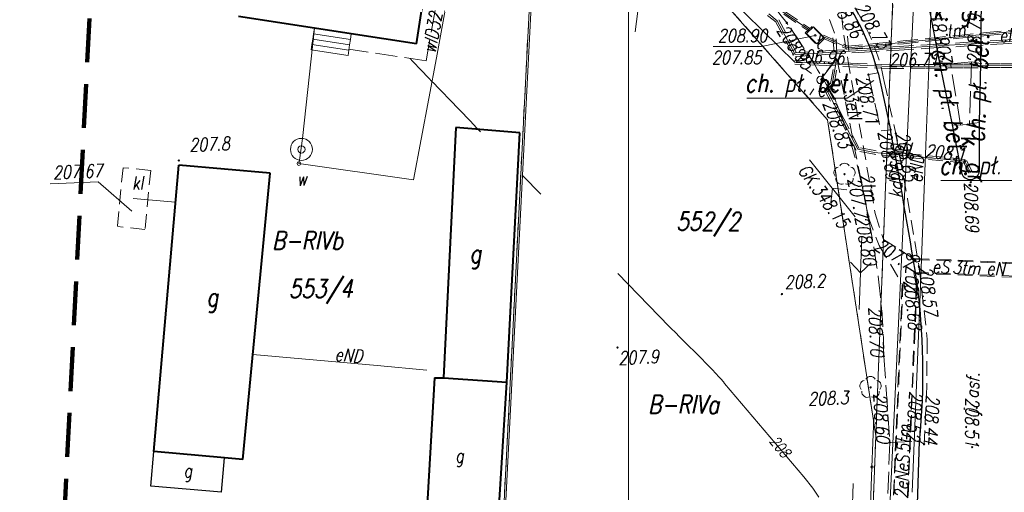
# Model space of a CAD drawing. Extents: x 6591072 to 6591270, y 5674713 to 5675005.
# Tile 23 of 37: x 6591158 to 6591226, y 5674915 to 5674947. Entities that reach past the tile are written whole.
import ezdxf
from ezdxf.enums import TextEntityAlignment as Align

# ---------------------------------------------------------------- set-up
doc = ezdxf.new("R2010")
doc.units = 0
for name, pattern in [('1', [0]), ('2', [1.5, 1, -0.5]), ('BGT', [0]), ('BPB', [1.5, 1, -0.5]), ('BUD', [0]), ('KOC', [2, 1.5, -0.5]), ('KOJ', [0]), ('KOU', [1.5, 1, -0.5]), ('UBE', [1.5, 1, -0.5]), ('UBT', [1.5, 1, -0.5]), ('UBW', [1.5, 1, -0.5]), ('UOK', [1.5, 1, -0.5]), ('UOT', [1.5, 1, -0.5]), ('UPE', [0]), ('UPG', [0]), ('UPK', [0]), ('UPT', [0]), ('UPW', [0]), ('WRC', [0])]:
    doc.linetypes.add(name, pattern=pattern)
doc.layers.get('0').update_dxf_attribs({"color": 250, "linetype": 'CONTINUOUS', "lineweight": 100})
for name, color, linetype, lineweight in [('Dzialki', 7, '1', 18), ('EBTPO_L_12', 250, '1', 18), ('EBUOO_T_0', 250, 'CONTINUOUS', 25), ('EBUOO_T_1', 250, 'CONTINUOUS', 25), ('EBUPP_L_0', 250, 'BUD', 25), ('EBUPP_L_1', 250, 'BUD', 40), ('ENERGETYKA_T_0', 1, 'CONTINUOUS', 18), ('ENERGETYKA_T_2', 1, 'CONTINUOUS', 18), ('Kontury', 90, '1', 18), ('Numery_dzialek', 7, 'CONTINUOUS', 18), ('Numery_konturow', 90, 'CONTINUOUS', 13), ('SDROK_T_0', 7, 'CONTINUOUS', 18), ('SDROK_T_1', 7, 'CONTINUOUS', 18), ('SDRPK_L_0', 7, 'KOJ', 25), ('SDRPK_L_1', 7, 'KOU', 18), ('SDRPK_L_2', 7, 'KOC', 18), ('SDRPK_L_3', 7, 'KOJ', 25), ('SDRPK_L_5', 7, 'KOC', 18), ('SZAPM_T_0', 7, 'CONTINUOUS', 18), ('SZOPO_L_1', 7, '2', 18), ('SZZPZ_T_0', 7, 'CONTINUOUS', 18), ('UEEOA_T_3', 1, 'CONTINUOUS', 18), ('UEEOA_T_9', 1, 'CONTINUOUS', 18), ('UEEOC_T_0', 1, 'CONTINUOUS', 18), ('UEEOC_T_1', 1, 'CONTINUOUS', 18), ('UEEOO_T_0', 1, 'CONTINUOUS', 18), ('UEEOO_T_1', 1, 'CONTINUOUS', 18), ('UEEPB_L_0', 1, 'UBE', 18), ('UEEPB_L_1', 1, 'UBE', 18), ('UEEPON_L_0', 1, 'UPE', 18), ('UEEPON_L_1', 1, 'UPE', 18), ('UKKOA_T_25', 36, 'CONTINUOUS', 18), ('UKKOC_T_7', 36, 'CONTINUOUS', 18), ('UKKOO_T_0', 36, 'CONTINUOUS', 18), ('UKKPA_L_14', 36, 'UOK', 18), ('UKKPOL_L_1', 36, 'UPG', 18), ('UKKPOM_L_1', 36, 'UPG', 18), ('UTTOA_T_14', 30, 'CONTINUOUS', 18), ('UTTOA_T_3', 30, 'CONTINUOUS', 18), ('UTTOC_T_3', 30, 'CONTINUOUS', 18), ('UTTOO_T_2', 30, 'CONTINUOUS', 18), ('UTTPA_L_6', 30, 'UOT', 18), ('UTTPB_L_2', 30, 'UBT', 18), ('UTTPOM_L_0', 30, 'UPT', 18), ('UWWOA_T_12', 5, 'CONTINUOUS', 18), ('UWWOA_T_3', 5, 'CONTINUOUS', 18), ('UWWOC_T_0', 5, 'CONTINUOUS', 18), ('UWWOO_T_1', 5, 'CONTINUOUS', 18), ('UWWPB_L_0', 5, 'UBW', 18), ('UWWPL_L_1', 5, 'UPW', 18), ('UWWPM_L_0', 5, 'UPW', 18), ('WUKOS_T_1', 7, 'CONTINUOUS', 18), ('WWRPH_L_0', 23, '1', 13), ('WWRPH_T_0', 23, 'CONTINUOUS', 13), ('WWRPP_T_0', 13, 'CONTINUOUS', 18), ('ZAKRES', 250, '2', 100)]:
    doc.layers.add(name, color=color, linetype=linetype, lineweight=lineweight)
doc.layers.add('KTOK', color=7, linetype='CONTINUOUS', lineweight=20, true_color=0x0a0909)
doc.layers.add('PARRA', color=7, linetype='CONTINUOUS', lineweight=13, true_color=0x0a0909)
doc.styles.add('K1_ACAD', font='romans.shx', dxfattribs={"width": 0.8, "oblique": 12})
doc.linetypes.add('BGS', pattern='A,3.75,[45,msgB.shx,S=0.625,R=0,X=0,Y=0],3.75', length=7.5)

# ---------------------------------------------------------------- blocks, each defined once
blk = doc.blocks.new('other_WSU')
at = {"linetype": 'Continuous'}
blk.add_circle((0, 0), 0.045, dxfattribs=at)
blk = doc.blocks.new('other_WSP')
at = {"linetype": 'Continuous'}
blk.add_circle((0, 0), 0.045, dxfattribs=at)
blk = doc.blocks.new('other_PNN')
at = {"linetype": 'Continuous'}
for p, q in [((3.25, 0), (2.5429, 0.7071)), ((0.75, 0), (5.75, 0)), ((3.25, 0), (2.5429, -0.7071))]:
    blk.add_line(p, q, dxfattribs=at)
blk = doc.blocks.new('other_SLS')
at = {"linetype": 'Continuous'}
blk.add_circle((0, 0), 0.25, dxfattribs=at)
blk = doc.blocks.new('other_LAT')
at = {"linetype": 'Continuous'}
for p, q in [((0, 0.75), (0, 1.25)), ((-1.25, 0), (-0.75, 0)), ((0.75, 0), (1.25, 0)), ((0, -0.75), (0, -1.25))]:
    blk.add_line(p, q, dxfattribs=at)
blk = doc.blocks.new('ARM')
at = {"linetype": 'Continuous'}
blk.add_circle((0, 0), 0.125, dxfattribs=at)
blk = doc.blocks.new('other_UGE')
at = {"linetype": 'Continuous'}
blk.add_circle((0, 0), 0.0625, dxfattribs=at)
blk = doc.blocks.new('other_WLD')
at = {"linetype": 'Continuous'}
for p, q in [((0.5, 0.333), (-0.5, 0.333)), ((-0.5, 0.333), (-0.5, -0.333)), ((0.5, -0.333), (0.5, 0.333)), ((-0.5, -0.333), (0.5, -0.333))]:
    blk.add_line(p, q, dxfattribs=at)
blk = doc.blocks.new('other_STD')
at = {"linetype": 'Continuous'}
for radius in [0.75, 0.25]:
    blk.add_circle((0, 0), radius, dxfattribs=at)
blk = doc.blocks.new('other_DLI')
at = {"linetype": 'Continuous'}
blk.add_circle((0, 0), 0.045, dxfattribs=at)
for centre, start, end in [((0, 0.375), 30.14012, 149.85988), ((-0.357, 0.116), 102.14447, 221.86002), ((0.357, 0.116), 318.13998, 77.85553), ((-0.22, -0.303), 174.14818, 293.85423), ((0.22, -0.303), 246.14577, 5.85182)]:
    blk.add_arc(centre, 0.375, start, end, dxfattribs=at)

msp = doc.modelspace()

# ---------------------------------------------------------------- linework, layer by layer
at = {"layer": 'Dzialki'}
for p, q in [((6591193.63, 5674956.04), (6591187.34, 5674832.27)), ((6591218.2, 5674951.33), (6591216.91, 5674918.49)), ((6591204.44, 5674950.48), (6591213.61, 5674940.08)), ((6591213.61, 5674940.08), (6591216.91, 5674918.49)), ((6591216.91, 5674918.49), (6591213.55, 5674832.79))]:
    msp.add_line(p, q, dxfattribs=at)
at = {"layer": 'EBTPO_L_12', "linetype": '1'}
for p, q in [((6591178.457, 5674945.961), (6591178.514, 5674946.331)), ((6591178.343, 5674945.219), (6591178.4, 5674945.59)), ((6591178.4, 5674945.59), (6591178.457, 5674945.961)), ((6591180.92, 5674945.203), (6591178.4, 5674945.59)), ((6591180.978, 5674945.573), (6591178.457, 5674945.961)), ((6591180.92, 5674945.203), (6591180.978, 5674945.573)), ((6591180.978, 5674945.573), (6591181.034, 5674945.944)), ((6591178.286, 5674944.85), (6591178.343, 5674945.219)), ((6591180.807, 5674944.462), (6591178.286, 5674944.85)), ((6591180.864, 5674944.832), (6591178.343, 5674945.219)), ((6591180.807, 5674944.462), (6591180.864, 5674944.832)), ((6591180.864, 5674944.832), (6591180.92, 5674945.203))]:
    msp.add_line(p, q, dxfattribs=at)
at = {"layer": 'EBUPP_L_0', "linetype": '1'}
for p, q in [((6591167.328, 5674915.046), (6591167.534, 5674917.407)), ((6591172.161, 5674914.626), (6591172.367, 5674916.987)), ((6591172.161, 5674914.626), (6591167.328, 5674915.046))]:
    msp.add_line(p, q, dxfattribs=at)
at = {"layer": 'EBUPP_L_0', "linetype": 'BUD'}
msp.add_line((6591172.367, 5674916.987), (6591167.534, 5674917.407), dxfattribs=at)
at = {"layer": 'EBUPP_L_1', "linetype": '1'}
for p, q in [((6591185.483, 5674945.262), (6591186.861, 5674954.258)), ((6591178.514, 5674946.331), (6591173.323, 5674947.128)), ((6591181.034, 5674945.944), (6591178.514, 5674946.331)), ((6591185.483, 5674945.262), (6591181.034, 5674945.944)), ((6591167.534, 5674917.407), (6591169.237, 5674936.977)), ((6591175.473, 5674936.433), (6591169.237, 5674936.977)), ((6591173.622, 5674916.877), (6591175.473, 5674936.433)), ((6591172.367, 5674916.987), (6591167.534, 5674917.407)), ((6591173.622, 5674916.877), (6591172.367, 5674916.987))]:
    msp.add_line(p, q, dxfattribs=at)
at = {"layer": 'EBUPP_L_1', "linetype": 'BUD'}
for p, q in [((6591188.19, 5674939.55), (6591187.33, 5674922.44)), ((6591192.56, 5674939.18), (6591188.19, 5674939.55)), ((6591191.67, 5674922.15), (6591192.56, 5674939.18)), ((6591186.73, 5674922.45), (6591186.11, 5674911.86)), ((6591186.73, 5674922.45), (6591187.33, 5674922.44)), ((6591187.33, 5674922.44), (6591191.67, 5674922.15)), ((6591191, 5674911.39), (6591191.67, 5674922.15))]:
    msp.add_line(p, q, dxfattribs=at)
at = {"layer": 'Kontury', "linetype": 'KOU'}
for p, q in [((6591193.63, 5674956.04), (6591190.86, 5674901.7)), ((6591216.91, 5674918.49), (6591218.2, 5674951.33)), ((6591213.61, 5674940.08), (6591204.44, 5674950.48)), ((6591216.91, 5674918.49), (6591213.61, 5674940.08)), ((6591216.23, 5674900.99), (6591216.91, 5674918.49))]:
    msp.add_line(p, q, dxfattribs=at)
at = {"layer": 'KTOK', "color": 7, "linetype": 'BGS', "lineweight": 18, "flags": 128}
msp.add_lwpolyline([(6591190.508, 5674892.725), (6591193.608, 5674953.192), (6591191.559, 5674953.483)], dxfattribs=at)
at = {"layer": 'PARRA'}
msp.add_line((6591200, 5674750), (6591200, 5675000), dxfattribs=at)
at = {"layer": 'SDROK_T_1', "linetype": 'Continuous'}
for p, q in [((6591216.78, 5674942.77), (6591214.953, 5674941.553)), ((6591208.077, 5674941.553), (6591214.953, 5674941.553)), ((6591221.355, 5674935.927), (6591228.232, 5674935.927))]:
    msp.add_line(p, q, dxfattribs=at)
at = {"layer": 'SDRPK_L_0', "linetype": 'KOJ'}
for p, q in [((6591220.46, 5674948.16), (6591221.32, 5674943.75)), ((6591224.09, 5674943.92), (6591224.13, 5674948.56)), ((6591217.07, 5674943.29), (6591217.92, 5674939.4)), ((6591221.32, 5674943.75), (6591222.13, 5674939.74)), ((6591224.01, 5674939.9), (6591224.09, 5674943.92)), ((6591222.13, 5674939.74), (6591222.77, 5674936.45)), ((6591224, 5674936.57), (6591224.01, 5674939.9))]:
    msp.add_line(p, q, dxfattribs=at)
for centre, radius, start, end in [((6591201.362, 5674939.127), 16.25, 14.84331, 37.05907), ((6590749.056, 5674852.549), 476.84, 9.24668, 10.49439), ((6591223.373, 5674936.632), 0.63, 196.81046, 354.33394), ((6591172.384, 5674922.744), 47.75, 354.44315, 7.73435)]:
    msp.add_arc(centre, radius, start, end, dxfattribs=at)
at = {"layer": 'SDRPK_L_1', "linetype": 'KOU'}
for p, q in [((6591217.49, 5674942.69), (6591218.27, 5674939.14)), ((6591218.27, 5674939.14), (6591219.08, 5674934.71)), ((6591219.08, 5674934.71), (6591219.87, 5674930.01)), ((6591219.87, 5674930.01), (6591220.43, 5674925.08)), ((6591220.43, 5674925.08), (6591220.39, 5674921.85)), ((6591220.39, 5674921.85), (6591220.21, 5674917.91)), ((6591220.21, 5674917.91), (6591219.91, 5674918.12))]:
    msp.add_line(p, q, dxfattribs=at)
msp.add_arc((6591203.426, 5674939.993), 14.32, 10.85389, 32.74893, dxfattribs=at)
at = {"layer": 'SDRPK_L_2', "linetype": 'KOC'}
for p, q in [((6591222.02, 5674943.9), (6591223.46, 5674944.03)), ((6591223.46, 5674944.03), (6591223.31, 5674939.81)), ((6591223.46, 5674944.03), (6591224.09, 5674943.92)), ((6591217.07, 5674943.29), (6591216.4, 5674943.17)), ((6591221.32, 5674943.75), (6591222.02, 5674943.9)), ((6591222.71, 5674939.71), (6591222.02, 5674943.9)), ((6591216.4, 5674943.17), (6591217.27, 5674939.32)), ((6591217.27, 5674939.32), (6591217.92, 5674939.4)), ((6591222.13, 5674939.74), (6591222.71, 5674939.71)), ((6591222.71, 5674939.71), (6591223.31, 5674939.81)), ((6591223.31, 5674939.81), (6591224.01, 5674939.9)), ((6591217.46, 5674923.93), (6591217.87, 5674918.03)), ((6591217.87, 5674918.03), (6591219.91, 5674918.12))]:
    msp.add_line(p, q, dxfattribs=at)
for centre, radius, start, end in [((6591189.607, 5674930.817), 26.5, 36.82468, 58.20455), ((6591160.777, 5674911.384), 61.25, 29.47332, 35.21104), ((6591181.854, 5674928.093), 34.93, 9.03716, 22.60568), ((6591167.917, 5674923.12), 49.55, 0.93659, 12.18674)]:
    msp.add_arc(centre, radius, start, end, dxfattribs=at)
at = {"layer": 'SDRPK_L_3', "linetype": 'KOJ'}
msp.add_line((6591218.917, 5674889.619), (6591219.91, 5674918.12), dxfattribs=at)
at = {"layer": 'SDRPK_L_5', "linetype": 'KOC'}
for p, q in [((6591186.144, 5674944.098), (6591188.032, 5674954.391)), ((6591186.144, 5674944.098), (6591180.874, 5674944.906)), ((6591217.87, 5674918.03), (6591217.572, 5674910.356))]:
    msp.add_line(p, q, dxfattribs=at)
at = {"layer": 'SZOPO_L_1', "linetype": 'BGT'}
for p, q in [((6591216.648, 5674916.35), (6591216.782, 5674919.715)), ((6591216.515, 5674912.984), (6591216.648, 5674916.35))]:
    msp.add_line(p, q, dxfattribs=at)
msp.add_circle((6591216.648, 5674916.35), 0.085, dxfattribs=at)
at = {"layer": 'UEEPB_L_0', "linetype": 'UBE'}
for p, q in [((6591209.512, 5674947.212), (6591210.092, 5674946.752)), ((6591210.06, 5674946.791), (6591211.29, 5674944.481)), ((6591210.28, 5674946.909), (6591211.51, 5674944.599)), ((6591220.867, 5674945.235), (6591223.236, 5674945.377)), ((6591223.236, 5674945.377), (6591225.605, 5674945.52)), ((6591225.605, 5674945.52), (6591227.974, 5674945.662)), ((6591225.62, 5674945.27), (6591227.989, 5674945.413)), ((6591211.392, 5674944.665), (6591213.761, 5674944.807)), ((6591213.761, 5674944.807), (6591216.13, 5674944.95)), ((6591213.776, 5674944.558), (6591216.145, 5674944.7)), ((6591216.13, 5674944.95), (6591218.499, 5674945.092)), ((6591216.145, 5674944.7), (6591218.514, 5674944.843)), ((6591218.499, 5674945.092), (6591220.867, 5674945.235)), ((6591218.514, 5674944.843), (6591220.883, 5674944.985)), ((6591220.883, 5674944.985), (6591223.251, 5674945.128)), ((6591223.251, 5674945.128), (6591225.62, 5674945.27)), ((6591211.408, 5674944.415), (6591213.776, 5674944.558)), ((6591213.807, 5674942.532), (6591214.127, 5674944.282)), ((6591214.053, 5674942.488), (6591214.373, 5674944.238)), ((6591214.504, 5674940.027), (6591213.449, 5674942.042)), ((6591213.467, 5674942.184), (6591213.837, 5674942.594)), ((6591213.653, 5674942.016), (6591214.023, 5674942.426)), ((6591214.726, 5674940.143), (6591213.671, 5674942.158)), ((6591215.559, 5674938.012), (6591214.504, 5674940.027)), ((6591215.781, 5674938.128), (6591214.726, 5674940.143)), ((6591216.807, 5674937.727), (6591215.647, 5674937.947)), ((6591216.853, 5674937.973), (6591215.693, 5674938.193)), ((6591219.932, 5674937.674), (6591216.842, 5674937.974)), ((6591219.908, 5674937.426), (6591216.818, 5674937.726)), ((6591222.998, 5674937.126), (6591219.908, 5674937.426)), ((6591223.022, 5674937.374), (6591219.932, 5674937.674)), ((6591223.502, 5674936.535), (6591223.122, 5674937.305)), ((6591223.278, 5674936.425), (6591222.898, 5674937.195))]:
    msp.add_line(p, q, dxfattribs=at)
at = {"layer": 'UEEPB_L_1', "linetype": 'UBE'}
for p, q in [((6591213.75, 5674946.94), (6591214.21, 5674945.62)), ((6591214.56, 5674947.25), (6591214.72, 5674945.86)), ((6591213.972, 5674945.69), (6591214.122, 5674944.19)), ((6591214.21, 5674945.62), (6591214.25, 5674944.26)), ((6591214.72, 5674945.86), (6591214.99, 5674944.23)), ((6591214.968, 5674945.79), (6591215.118, 5674944.29)), ((6591214.25, 5674944.26), (6591216.39, 5674933.47)), ((6591214.99, 5674944.23), (6591216.87, 5674933.68)), ((6591216.39, 5674933.47), (6591217.13, 5674931.49)), ((6591216.87, 5674933.68), (6591217.43, 5674931.91)), ((6591217.43, 5674931.91), (6591219.58, 5674930.54)), ((6591217.13, 5674931.49), (6591218.77, 5674928.79)), ((6591219.57, 5674930.6), (6591228.03, 5674930.26)), ((6591219.58, 5674930.54), (6591227.99, 5674930.18)), ((6591228.02, 5674929.35), (6591219.52, 5674929.65)), ((6591219.52, 5674929.65), (6591219.68, 5674928.79)), ((6591219.53, 5674929.6), (6591227.99, 5674929.26)), ((6591217.24, 5674893.52), (6591218.77, 5674928.79)), ((6591219.68, 5674928.79), (6591218.21, 5674893.01)), ((6591218.72, 5674928.811), (6591218.348, 5674919.931)), ((6591219.72, 5674928.769), (6591219.347, 5674919.889)), ((6591218.348, 5674919.931), (6591217.975, 5674911.051)), ((6591219.347, 5674919.889), (6591218.975, 5674911.009))]:
    msp.add_line(p, q, dxfattribs=at)
at = {"layer": 'UEEPON_L_0', "linetype": 'UPE'}
for p, q in [((6591209.59, 5674947.31), (6591210.17, 5674946.85)), ((6591210.17, 5674946.85), (6591211.4, 5674944.54)), ((6591211.4, 5674944.54), (6591230.35, 5674945.68)), ((6591213.12, 5674942.8), (6591214.25, 5674944.26)), ((6591214.25, 5674944.26), (6591213.93, 5674942.51)), ((6591213.93, 5674942.51), (6591213.56, 5674942.1)), ((6591215.67, 5674938.07), (6591213.56, 5674942.1)), ((6591216.83, 5674937.85), (6591215.67, 5674938.07)), ((6591223.01, 5674937.25), (6591216.83, 5674937.85)), ((6591223.39, 5674936.48), (6591223.01, 5674937.25))]:
    msp.add_line(p, q, dxfattribs=at)
at = {"layer": 'UEEPON_L_1', "linetype": 'UPE'}
for p, q in [((6591220.897, 5674953.138), (6591220.327, 5674938.331)), ((6591220.327, 5674938.331), (6591219.935, 5674928.158)), ((6591219.935, 5674928.158), (6591219.403, 5674914.626)), ((6591174.3, 5674924.047), (6591182.812, 5674923.285)), ((6591182.812, 5674923.285), (6591186.209, 5674922.98))]:
    msp.add_line(p, q, dxfattribs=at)
at = {"layer": 'UKKOC_T_7', "linetype": 'Continuous'}
for p in [(6591160.43, 5674935.711), (6591166.025, 5674933.836)]:
    msp.add_line(p, (6591163.717, 5674935.848), dxfattribs=at)
at = {"layer": 'UKKPA_L_14', "linetype": 'UOK'}
for p, q in [((6591165.421, 5674936.807), (6591165.029, 5674932.777)), ((6591167.312, 5674936.623), (6591165.421, 5674936.807)), ((6591167.312, 5674936.623), (6591166.92, 5674932.593)), ((6591166.92, 5674932.593), (6591165.029, 5674932.777))]:
    msp.add_line(p, q, dxfattribs=at)
at = {"layer": 'UKKPOL_L_1', "linetype": 'UPK'}
msp.add_line((6591169.017, 5674934.442), (6591166.116, 5674934.699), dxfattribs=at)
at = {"layer": 'UKKPOM_L_1', "linetype": 'UPK'}
msp.add_line((6591217.688, 5674909.657), (6591219.804, 5674954.603), dxfattribs=at)
at = {"layer": 'UTTOC_T_3', "linetype": 'Continuous'}
for p in [(6591212.76, 5674945.85), (6591205.776, 5674945.08)]:
    msp.add_line(p, (6591209.098, 5674945.08), dxfattribs=at)
at = {"layer": 'UTTPA_L_6', "linetype": 'UOT'}
for p, q in [((6591212.55, 5674946.46), (6591212.08, 5674946.01)), ((6591212.08, 5674946.01), (6591212.93, 5674945.16)), ((6591213.41, 5674945.64), (6591212.55, 5674946.46)), ((6591212.93, 5674945.16), (6591213.41, 5674945.64))]:
    msp.add_line(p, q, dxfattribs=at)
at = {"layer": 'UTTPB_L_2', "linetype": 'UBT'}
for p, q in [((6591210.726, 5674947.464), (6591212.376, 5674946.343)), ((6591210.614, 5674947.299), (6591212.264, 5674946.177)), ((6591222.585, 5674945.85), (6591224.481, 5674946.037)), ((6591224.481, 5674946.037), (6591226.378, 5674946.225)), ((6591224.501, 5674945.838), (6591226.397, 5674946.025)), ((6591213.249, 5674945.679), (6591214.969, 5674944.909)), ((6591213.331, 5674945.861), (6591215.051, 5674945.091)), ((6591216.896, 5674945.287), (6591218.793, 5674945.475)), ((6591218.793, 5674945.475), (6591220.689, 5674945.662)), ((6591218.812, 5674945.275), (6591220.709, 5674945.463)), ((6591220.689, 5674945.662), (6591222.585, 5674945.85)), ((6591220.709, 5674945.463), (6591222.605, 5674945.65)), ((6591222.605, 5674945.65), (6591224.501, 5674945.838)), ((6591215, 5674945.1), (6591216.896, 5674945.287)), ((6591215.02, 5674944.9), (6591216.916, 5674945.088)), ((6591216.916, 5674945.088), (6591218.812, 5674945.275))]:
    msp.add_line(p, q, dxfattribs=at)
at = {"layer": 'UTTPOM_L_0', "linetype": 'UPT'}
for p, q in [((6591202.42, 5674952.99), (6591212.32, 5674946.26)), ((6591230.18, 5674946.5), (6591215.01, 5674945)), ((6591213.29, 5674945.77), (6591215.01, 5674945))]:
    msp.add_line(p, q, dxfattribs=at)
at = {"layer": 'UWWPB_L_0', "linetype": 'UBW'}
for p, q in [((6591213.526, 5674944.035), (6591211.376, 5674944.135)), ((6591215.676, 5674943.935), (6591213.526, 5674944.035)), ((6591213.514, 5674943.785), (6591211.364, 5674943.885)), ((6591215.664, 5674943.685), (6591213.514, 5674943.785)), ((6591217.814, 5674943.585), (6591215.664, 5674943.685)), ((6591217.826, 5674943.835), (6591215.676, 5674943.935)), ((6591217.819, 5674943.835), (6591220.359, 5674943.857)), ((6591217.821, 5674943.585), (6591220.361, 5674943.607)), ((6591220.359, 5674943.857), (6591222.899, 5674943.879)), ((6591220.361, 5674943.607), (6591222.901, 5674943.629)), ((6591222.899, 5674943.879), (6591225.439, 5674943.901)), ((6591222.901, 5674943.629), (6591225.441, 5674943.651)), ((6591225.439, 5674943.901), (6591227.979, 5674943.923)), ((6591225.441, 5674943.651), (6591227.981, 5674943.673))]:
    msp.add_line(p, q, dxfattribs=at)
at = {"layer": 'UWWPL_L_1', "linetype": 'UPW'}
for p, q in [((6591200.451, 5674946.094), (6591200.925, 5674949.836)), ((6591187.463, 5674947.559), (6591186.852, 5674944.319)), ((6591177.701, 5674938.803), (6591178.514, 5674946.331)), ((6591186.852, 5674944.319), (6591185.279, 5674935.986)), ((6591177.491, 5674937.318), (6591177.701, 5674938.803)), ((6591177.45, 5674937.085), (6591177.491, 5674937.318)), ((6591185.279, 5674935.986), (6591177.45, 5674937.085))]:
    msp.add_line(p, q, dxfattribs=at)
at = {"layer": 'UWWPM_L_0', "linetype": 'UPW'}
for p, q in [((6591206.39, 5674948.9), (6591211.37, 5674944.01)), ((6591211.37, 5674944.01), (6591217.82, 5674943.71)), ((6591217.82, 5674943.71), (6591230.52, 5674943.82))]:
    msp.add_line(p, q, dxfattribs=at)
at = {"layer": 'WWRPH_L_0', "linetype": 'WRC'}
for p, q in [((6591185.05, 5674944.266), (6591185.228, 5674944.08)), ((6591185.228, 5674944.08), (6591185.465, 5674943.833)), ((6591185.465, 5674943.833), (6591185.584, 5674943.709)), ((6591185.584, 5674943.709), (6591185.94, 5674943.338)), ((6591185.94, 5674943.338), (6591186.178, 5674943.09)), ((6591186.178, 5674943.09), (6591186.336, 5674942.926)), ((6591186.336, 5674942.926), (6591186.548, 5674942.706)), ((6591186.548, 5674942.706), (6591186.654, 5674942.596)), ((6591186.654, 5674942.596), (6591187.01, 5674942.225)), ((6591187.01, 5674942.225), (6591187.248, 5674941.979)), ((6591187.248, 5674941.979), (6591187.724, 5674941.485)), ((6591187.724, 5674941.485), (6591189.153, 5674940.004)), ((6591189.153, 5674940.004), (6591189.629, 5674939.51)), ((6591189.629, 5674939.51), (6591189.867, 5674939.263)), ((6591192.774, 5674936.26), (6591194.002, 5674934.993)), ((6591199.27, 5674929.569), (6591202.774, 5674925.964)), ((6591202.774, 5674925.964), (6591202.915, 5674925.82)), ((6591202.915, 5674925.82), (6591203.198, 5674925.533)), ((6591203.198, 5674925.533), (6591203.484, 5674925.249)), ((6591203.484, 5674925.249), (6591204.059, 5674924.683)), ((6591204.059, 5674924.683), (6591204.57, 5674924.18)), ((6591204.57, 5674924.18), (6591204.824, 5674923.927)), ((6591204.824, 5674923.927), (6591205.077, 5674923.674)), ((6591205.077, 5674923.674), (6591205.203, 5674923.546)), ((6591205.203, 5674923.546), (6591205.453, 5674923.29)), ((6591205.453, 5674923.29), (6591205.577, 5674923.161)), ((6591205.577, 5674923.161), (6591205.762, 5674922.966)), ((6591205.762, 5674922.966), (6591205.925, 5674922.792)), ((6591205.925, 5674922.792), (6591206.006, 5674922.704)), ((6591206.006, 5674922.704), (6591206.126, 5674922.571)), ((6591206.126, 5674922.571), (6591206.305, 5674922.371)), ((6591206.305, 5674922.371), (6591206.482, 5674922.169)), ((6591206.482, 5674922.169), (6591206.569, 5674922.067)), ((6591206.569, 5674922.067), (6591211.989, 5674915.683)), ((6591211.989, 5674915.683), (6591212.593, 5674914.897)), ((6591212.593, 5674914.897), (6591213.019, 5674914.297))]:
    msp.add_line(p, q, dxfattribs=at)
at = {"layer": 'ZAKRES', "linetype": 'BPB', "ltscale": 3}
msp.add_lwpolyline([(6591165.185, 5674987.457), (6591158.691, 5674859.807), (6591109.553, 5674863.045), (6591110.755, 5674725.53), (6591237.72, 5674719.424), (6591252.958, 5674983.187)], close=True, dxfattribs=at)

# ---------------------------------------------------------------- block references
at = {"layer": 'ENERGETYKA_T_2'}
for rotation in [128.8889654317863, 268.0226782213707]:
    msp.add_blockref('other_PNN', (6591215.979, 5674932.866), dxfattribs=dict(at, rotation=rotation))
at = {"layer": 'ENERGETYKA_T_2', "color": 253}
for rotation in [128.8889654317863, 268.0226782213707]:
    msp.add_blockref('other_PNN', (6591215.979, 5674932.866), dxfattribs=dict(at, rotation=rotation))
at = {"layer": 'SZAPM_T_0', "rotation": 2.39203151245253}
msp.add_blockref('other_STD', (6591177.62, 5674938.057), dxfattribs=at)
at = {"layer": 'SZAPM_T_0', "color": 253, "rotation": 2.392031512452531}
msp.add_blockref('other_STD', (6591177.62, 5674938.057), dxfattribs=at)
at = {"layer": 'SZZPZ_T_0'}
for p in [(6591214.77, 5674936.36), (6591216.55, 5674921.79)]:
    msp.add_blockref('other_DLI', p, dxfattribs=at)
at = {"layer": 'SZZPZ_T_0', "color": 253}
for p in [(6591214.77, 5674936.36), (6591216.55, 5674921.79)]:
    msp.add_blockref('other_DLI', p, dxfattribs=at)
at = {"layer": 'UEEOA_T_9'}
for name, p, rotation in [('other_LAT', (6591213.12, 5674942.8), 324.3299995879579), ('ARM', (6591213.56, 5674942.1), 310.9500005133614), ('other_PNN', (6591215.172, 5674909.48), 88.02312400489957)]:
    msp.add_blockref(name, p, dxfattribs=dict(at, rotation=rotation))
at = {"layer": 'UEEOA_T_9', "color": 253}
for name, p, rotation in [('other_LAT', (6591213.12, 5674942.8), 324.3299995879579), ('ARM', (6591213.56, 5674942.1), 310.9500005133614), ('other_PNN', (6591215.172, 5674909.48), 88.02312400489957)]:
    msp.add_blockref(name, p, dxfattribs=dict(at, rotation=rotation))
at = {"layer": 'UEEOA_T_9'}
msp.add_blockref('other_SLS', (6591213.12, 5674942.8), dxfattribs=at)
at = {"layer": 'UEEOA_T_9', "color": 253}
msp.add_blockref('other_SLS', (6591213.12, 5674942.8), dxfattribs=at)
at = {"layer": 'UEEOC_T_0'}
msp.add_blockref('other_UGE', (6591223.01, 5674937.25), dxfattribs=at)
at = {"layer": 'UEEOC_T_0', "color": 253}
msp.add_blockref('other_UGE', (6591223.01, 5674937.25), dxfattribs=at)
at = {"layer": 'UEEOC_T_1'}
for p in [(6591216.39, 5674933.47), (6591219.58, 5674930.54)]:
    msp.add_blockref('other_UGE', p, dxfattribs=at)
at = {"layer": 'UEEOC_T_1', "color": 253}
for p in [(6591216.39, 5674933.47), (6591219.58, 5674930.54)]:
    msp.add_blockref('other_UGE', p, dxfattribs=at)
at = {"layer": 'UTTOA_T_14', "rotation": 314.410000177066}
msp.add_blockref('other_WLD', (6591212.76, 5674945.85), dxfattribs=at)
at = {"layer": 'UTTOA_T_14', "color": 253, "rotation": 314.410000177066}
msp.add_blockref('other_WLD', (6591212.76, 5674945.85), dxfattribs=at)
at = {"layer": 'UTTOC_T_3'}
msp.add_blockref('other_UGE', (6591212.76, 5674945.85), dxfattribs=at)
at = {"layer": 'UTTOC_T_3', "color": 253}
msp.add_blockref('other_UGE', (6591212.76, 5674945.85), dxfattribs=at)
at = {"layer": 'UWWOA_T_12', "rotation": 2.392113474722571}
msp.add_blockref('ARM', (6591177.45, 5674937.085), dxfattribs=at)
at = {"layer": 'UWWOA_T_12', "color": 253, "rotation": 2.392113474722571}
msp.add_blockref('ARM', (6591177.45, 5674937.085), dxfattribs=at)
at = {"layer": 'WUKOS_T_1'}
for p in [(6591210.82, 5674946.7), (6591212.36, 5674944.41), (6591224.09, 5674943.92), (6591221.32, 5674943.75), (6591216.4, 5674943.17), (6591214.1, 5674941.52), (6591217.92, 5674939.4), (6591218.27, 5674939.14), (6591223.4, 5674935.81), (6591216.35, 5674933.58), (6591219.87, 5674930.01), (6591219.7, 5674929.17), (6591217.46, 5674923.93), (6591217.87, 5674918.03), (6591219.91, 5674918.12), (6591220.21, 5674917.91), (6591223.5, 5674917.71)]:
    msp.add_blockref('other_WSU', p, dxfattribs=at)
at = {"layer": 'WUKOS_T_1', "color": 253}
for p in [(6591210.82, 5674946.7), (6591212.36, 5674944.41), (6591224.09, 5674943.92), (6591221.32, 5674943.75), (6591216.4, 5674943.17), (6591214.1, 5674941.52), (6591217.92, 5674939.4), (6591218.27, 5674939.14), (6591223.4, 5674935.81), (6591216.35, 5674933.58), (6591219.87, 5674930.01), (6591219.7, 5674929.17), (6591217.46, 5674923.93), (6591217.87, 5674918.03), (6591219.91, 5674918.12), (6591220.21, 5674917.91), (6591223.5, 5674917.71)]:
    msp.add_blockref('other_WSU', p, dxfattribs=at)
at = {"layer": 'WUKOS_T_1', "rotation": 2.396293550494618}
msp.add_blockref('other_WSU', (6591223.63, 5674918.792), dxfattribs=at)
at = {"layer": 'WUKOS_T_1', "color": 253, "rotation": 2.396293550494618}
msp.add_blockref('other_WSU', (6591223.63, 5674918.792), dxfattribs=at)
at = {"layer": 'WWRPP_T_0'}
for p, rotation in [((6591169.229, 5674937.295), 2.392359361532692), ((6591210.485, 5674928.171), 2.394135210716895), ((6591199.243, 5674924.512), 2.393479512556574)]:
    msp.add_blockref('other_WSP', p, dxfattribs=dict(at, rotation=rotation))
at = {"layer": 'WWRPP_T_0', "color": 253}
for p, rotation in [((6591169.229, 5674937.295), 2.392359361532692), ((6591210.485, 5674928.171), 2.394135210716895), ((6591199.243, 5674924.512), 2.393479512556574)]:
    msp.add_blockref('other_WSP', p, dxfattribs=dict(at, rotation=rotation))

# ---------------------------------------------------------------- texts
at = {"layer": 'EBUOO_T_0', "style": 'K1_ACAD', "oblique": 12, "width": 0.8}
for rotation, p in [(2.39375, (6591188.142, 5674916.654)), (2.39383, (6591169.564, 5674915.637))]:
    msp.add_text('g', height=0.9, rotation=rotation, dxfattribs=at).set_placement(p)
at = {"layer": 'EBUOO_T_1', "style": 'K1_ACAD', "oblique": 12, "width": 0.8}
for rotation, p in [(2.39261, (6591189.115, 5674930.294)), (2.39299, (6591171.123, 5674927.318))]:
    msp.add_text('g', height=1.25, rotation=rotation, dxfattribs=at).set_placement(p)
at = {"layer": 'ENERGETYKA_T_0', "style": 'K1_ACAD', "oblique": 12, "width": 0.8}
msp.add_text('GK.348.15', height=0.9, rotation=305.80334, dxfattribs=at).set_placement((6591211.536, 5674936.617))
at = {"layer": 'Numery_dzialek', "style": 'K1_ACAD', "oblique": 12, "width": 0.8}
for s, p in [('552/2', (6591203.266, 5674933.768)), ('553/4', (6591176.758, 5674929.166))]:
    msp.add_text(s, height=1.25, dxfattribs=at).set_placement(p, align=Align.TOP_LEFT)
at = {"layer": 'Numery_konturow', "style": 'K1_ACAD', "oblique": 12, "width": 0.8}
for s, p in [('B-RIVb', (6591175.614, 5674932.457)), ('B-RIVa', (6591201.336, 5674921.252))]:
    msp.add_text(s, height=1.25, dxfattribs=at).set_placement(p, align=Align.TOP_LEFT)
at = {"layer": 'SDROK_T_0', "style": 'K1_ACAD', "oblique": 12, "width": 0.8}
msp.add_text('j. asf.', height=0.9, rotation=86.52999, dxfattribs=at).set_placement((6591223.61, 5674921.37), align=Align.MIDDLE)
at = {"layer": 'SDROK_T_1', "style": 'K1_ACAD', "oblique": 12, "width": 0.8}
msp.add_text('k. gr.', height=1.25, dxfattribs=at).set_placement((6591220.79, 5674946.87))
for rotation, p in [(87.40999, (6591223.24, 5674942.29)), (280.15, (6591222.56, 5674941.43))]:
    msp.add_text('ch. pł. bet.', height=1.25, rotation=rotation, dxfattribs=at).set_placement(p, align=Align.TOP_CENTER)
msp.add_text('ch. pł. bet.', height=1.25, dxfattribs=at).set_placement((6591215.4, 5674943.22), align=Align.TOP_RIGHT)
msp.add_text('k. gr.', height=1.25, rotation=279.95, dxfattribs=at).set_placement((6591222.71, 5674938.98))
msp.add_text('ch. pł. bet.', height=1.25, dxfattribs=at).set_placement((6591228.678, 5674936.343), align=Align.RIGHT)
at = {"layer": 'UEEOA_T_3', "style": 'K1_ACAD', "oblique": 12, "width": 0.8}
msp.add_text('e', height=0.9, dxfattribs=at).set_placement((6591212.9, 5674942.56), align=Align.TOP_LEFT)
at = {"layer": 'UEEOC_T_0', "style": 'K1_ACAD', "oblique": 12, "width": 0.8}
msp.add_text('208.1', height=0.9, rotation=354.43, dxfattribs=at).set_placement((6591223.01, 5674937.25), align=Align.RIGHT)
msp.add_text('207.8', height=0.9, rotation=87.79276, dxfattribs=at).set_placement((6591219.805, 5674928.064))
at = {"layer": 'UEEOC_T_1', "style": 'K1_ACAD', "oblique": 12, "width": 0.8}
for rotation, p in [(281.26, (6591216.39, 5674933.47)), (327.77, (6591219.58, 5674930.54))]:
    msp.add_text('207.7', height=0.9, rotation=rotation, dxfattribs=at).set_placement(p, align=Align.TOP_RIGHT)
at = {"layer": 'UEEOO_T_0', "style": 'K1_ACAD', "oblique": 12, "width": 0.8}
for s, rotation, p in [('eN', 3.44, (6591225.37, 5674945.38)), ('3eN', 281.218, (6591214.729, 5674941.845)), ('eN', 354.45468, (6591218.035, 5674937.733)), ('eND', 87.79336, (6591220.105, 5674935.773)), ('eN', 358.01, (6591224.47, 5674929.48)), ('eN', 358.01, (6591224.47, 5674929.48)), ('eND', 354.88154, (6591179.87, 5674923.618)), ('2eN', 87.64001, (6591219.089, 5674914.158))]:
    msp.add_text(s, height=0.9, rotation=rotation, dxfattribs=at).set_placement(p)
at = {"layer": 'UEEOO_T_1', "style": 'K1_ACAD', "oblique": 12, "width": 0.8}
for rotation, p in [(358.01, (6591220.74, 5674929.61)), (87.64001, (6591219.163, 5674915.979))]:
    msp.add_text('eS', height=0.9, rotation=rotation, dxfattribs=at).set_placement(p)
at = {"layer": 'UKKOA_T_25', "style": 'K1_ACAD', "oblique": 12, "width": 0.8}
msp.add_text('kl', height=0.9, rotation=2.39258, dxfattribs=at).set_placement((6591166.814, 5674935.332), align=Align.RIGHT)
at = {"layer": 'UKKOC_T_7', "style": 'K1_ACAD', "oblique": 12, "width": 0.8}
msp.add_text('207.67', height=0.9, rotation=2.39266, dxfattribs=at).set_placement((6591164.025, 5674936.161), align=Align.RIGHT)
at = {"layer": 'UKKOO_T_0', "style": 'K1_ACAD', "oblique": 12, "width": 0.8}
msp.add_text('kdD600', height=0.9, rotation=87.30445, dxfattribs=at).set_placement((6591218.681, 5674934.735))
at = {"layer": 'UTTOA_T_3', "style": 'K1_ACAD', "oblique": 12, "width": 0.8}
msp.add_text('t', height=0.9, dxfattribs=at).set_placement((6591212.76, 5674945.85), align=Align.TOP_LEFT)
at = {"layer": 'UTTOC_T_3', "style": 'K1_ACAD', "oblique": 12, "width": 0.8}
for s, p in [('208.90', (6591206.098, 5674946.28)), ('207.85', (6591205.696, 5674944.78))]:
    msp.add_text(s, height=0.9, dxfattribs=at).set_placement(p, align=Align.TOP_LEFT)
at = {"layer": 'UTTOO_T_2', "style": 'K1_ACAD', "oblique": 12, "width": 0.8}
for s, rotation, p in [('tm', 5.64001, (6591221.78, 5674945.67)), ('2tm', 281.218, (6591215.828, 5674936.302)), ('3tm', 356.85, (6591222.12, 5674929.58)), ('5tm', 87.64001, (6591219.237, 5674917.312))]:
    msp.add_text(s, height=0.9, rotation=rotation, dxfattribs=at).set_placement(p)
at = {"layer": 'UWWOA_T_3', "style": 'K1_ACAD', "oblique": 12, "width": 0.8}
msp.add_text('w', height=0.9, rotation=2.39222, dxfattribs=at).set_placement((6591177.323, 5674935.568))
at = {"layer": 'UWWOC_T_0', "style": 'K1_ACAD', "oblique": 12, "width": 0.8}
for s, rotation, p in [('206.96', 357.4, (6591211.37, 5674944.01)), ('206.71', 0.47999, (6591217.82, 5674943.71))]:
    msp.add_text(s, height=0.9, rotation=rotation, dxfattribs=at).set_placement(p)
at = {"layer": 'UWWOO_T_1', "style": 'K1_ACAD', "oblique": 12, "width": 0.8}
msp.add_text('wlD32', height=0.9, rotation=79.31223, dxfattribs=at).set_placement((6591185.882, 5674944.741), align=Align.TOP_LEFT)
at = {"layer": 'WUKOS_T_1', "style": 'K1_ACAD', "oblique": 12, "width": 0.8}
for s, rotation, p in [('208.86', 301.18, (6591214.33, 5674948.92)), ('208.81', 101.02999, (6591221.32, 5674943.75)), ('208.95', 304.47, (6591210.82, 5674946.7)), ('208.71', 282.73, (6591216.4, 5674943.17)), ('208.83', 290.73, (6591214.1, 5674941.52)), ('208.69', 280.73, (6591217.92, 5674939.4)), ('208.80', 280.8, (6591216.35, 5674933.58)), ('208.68', 276.34, (6591219.7, 5674929.17))]:
    msp.add_text(s, height=0.9, rotation=rotation, dxfattribs=at).set_placement(p, align=Align.TOP_LEFT)
for s, rotation, p in [('208.73', 300.03, (6591215.47, 5674947.74)), ('208.79', 89.51, (6591224.09, 5674943.92)), ('208.65', 280.36, (6591218.27, 5674939.14)), ('208.57', 276.48, (6591219.87, 5674930.01))]:
    msp.add_text(s, height=0.9, rotation=rotation, dxfattribs=at).set_placement(p)
msp.add_text('208.69', height=0.9, rotation=272.04, dxfattribs=at).set_placement((6591223.4, 5674935.81), align=Align.MIDDLE_LEFT)
for s, rotation, p in [('208.70', 272.71, (6591217.46, 5674923.93)), ('208.52', 266.56, (6591219.91, 5674918.12)), ('208.60', 273.98, (6591217.87, 5674918.03))]:
    msp.add_text(s, height=0.9, rotation=rotation, dxfattribs=at).set_placement(p, align=Align.TOP_RIGHT)
msp.add_text('208.44', height=0.9, rotation=267.38, dxfattribs=at).set_placement((6591220.21, 5674917.91), align=Align.RIGHT)
msp.add_text('208.51', height=0.9, rotation=270.06, dxfattribs=at).set_placement((6591223.5, 5674917.71), align=Align.MIDDLE_RIGHT)
at = {"layer": 'WWRPH_T_0', "style": 'K1_ACAD', "oblique": 12, "width": 0.8}
msp.add_text('208', height=0.75, rotation=309.43683, dxfattribs=at).set_placement((6591209.586, 5674918.106))
at = {"layer": 'WWRPP_T_0', "style": 'K1_ACAD', "oblique": 12, "width": 0.8}
for s, rotation, p in [('207.8', 2.3923, (6591169.958, 5674937.904)), ('208.2', 2.39414, (6591210.684, 5674928.519)), ('207.9', 2.39359, (6591199.316, 5674923.341)), ('208.3', 2.39487, (6591212.29, 5674920.55))]:
    msp.add_text(s, height=0.9, rotation=rotation, dxfattribs=at).set_placement(p)

doc.saveas('drawing.dxf')
